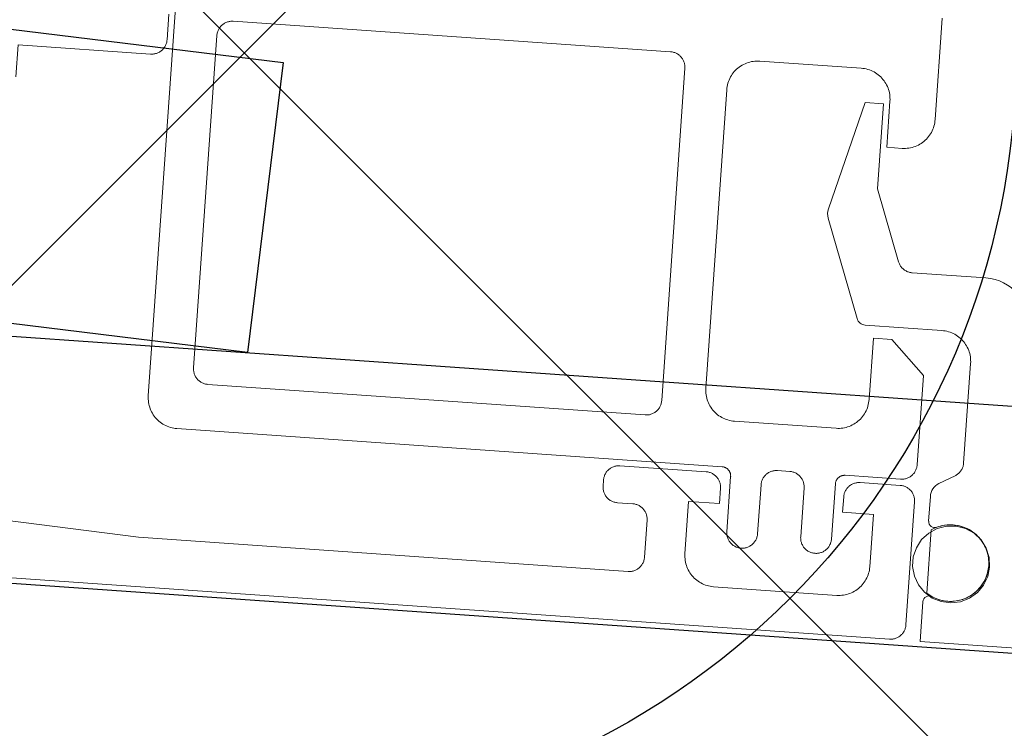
# Model space of a CAD drawing. Header units: metres. Extents: x 63115 to 703450, y -261936 to -53969.
# Tile 55 of 256: x 160232 to 160263, y -144016 to -143993. Entities that reach past the tile are written whole.
import ezdxf

# ---------------------------------------------------------------- set-up
doc = ezdxf.new("R2010")
doc.units = ezdxf.units.M
doc.header["$PDMODE"] = 35
doc.header["$PDSIZE"] = 50
doc.layers.add('_01Hulplijnen', color=6, linetype='Continuous', plot=False)
for name, color, linetype in [('_02Binnenwanden', 2, 'Continuous'), ('_03-PROJECTION', 1, 'Continuous'), ('LAYER98', 7, 'Continuous')]:
    doc.layers.add(name, color=color, linetype=linetype)

# ---------------------------------------------------------------- blocks, each defined once
blk = doc.blocks.new('*U182')
at = {"layer": '_02Binnenwanden'}
blk.add_lwpolyline([(-35.01951661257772, 0), (-35.01951661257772, 9.47274931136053), (-4.17036241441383, 9.47274931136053), (-4.17036241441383, 113.503260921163), (4.17036241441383, 113.503260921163), (4.17036241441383, 9.47274931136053), (35.01951661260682, 9.47274931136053), (35.01951661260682, 0)], close=True, dxfattribs=at)
blk = doc.blocks.new('ruit_950x8')
at = {"layer": '_01Hulplijnen'}
blk.add_lwpolyline([(0, 0), (950, 0), (950, 8), (0, 8)], close=True, dxfattribs=at)
blk = doc.blocks.new('*U162')
at = {"layer": '_01Hulplijnen'}
blk.add_point((935.4589784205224, 12.6844225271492), dxfattribs=at)
at = {"layer": 'LAYER98', "color": 7, "linetype": 'Continuous', "lineweight": 9}
for points in [[(912.9874588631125, 12.09091666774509), (912.9874588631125, 15.3843736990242)], [(937.7872635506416, 15.3843736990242), (937.7872635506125, 1.384373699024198)], [(937.9874588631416, 12.93442252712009), (937.9874588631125, 13.76547721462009)], [(915.4874588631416, 13.58481315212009), (915.4327713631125, 13.58334830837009), (915.3790604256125, 13.57895377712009), (915.3253494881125, 13.57162955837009), (915.2716385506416, 13.56137565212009), (915.2198807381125, 13.5484361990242), (915.1681229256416, 13.53256705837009), (915.1163651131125, 13.5137682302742), (915.0675369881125, 13.49228385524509), (915.0187088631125, 13.46835807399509), (914.9718338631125, 13.44174674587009), (914.9259354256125, 13.4124498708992), (914.8819901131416, 13.38095573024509), (914.8399979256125, 13.34702018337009), (914.7989823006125, 13.3108873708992), (914.7608963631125, 13.27255729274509), (914.7247635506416, 13.23227408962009), (914.6905838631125, 13.19003776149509), (914.6593338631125, 13.14609244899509), (914.6300369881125, 13.10043815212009), (914.6036698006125, 13.0533190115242), (914.5792557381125, 13.00473502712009), (914.5577713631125, 12.95493033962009), (914.5392166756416, 12.90414908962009), (914.5235916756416, 12.85239127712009), (914.5099198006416, 12.7999010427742), (914.5001541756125, 12.74667838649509), (914.4933182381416, 12.6929674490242), (914.4884354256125, 12.6390123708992), (914.4874588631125, 12.58481315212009)], [(918.7872635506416, 13.58481315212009), (915.4874588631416, 13.58481315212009)], [(919.7872635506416, 12.58481315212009), (919.7853104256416, 12.6390123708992), (919.7814041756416, 12.69296744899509), (919.7735916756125, 12.74667838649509), (919.7638260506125, 12.79990104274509), (919.7501541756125, 12.85239127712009), (919.7345291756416, 12.90414908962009), (919.7159744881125, 12.95493033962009), (919.6944901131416, 13.00473502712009), (919.6700760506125, 13.05331901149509), (919.6437088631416, 13.1004381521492), (919.6144119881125, 13.14609244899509), (919.5831619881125, 13.19003776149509), (919.5489823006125, 13.23227408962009), (919.5128494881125, 13.27255729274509), (919.4747635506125, 13.31088737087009), (919.4347244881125, 13.34702018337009), (919.3917557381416, 13.38095573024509), (919.3478104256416, 13.4124498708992), (919.3028885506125, 13.44174674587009), (919.2550369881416, 13.46835807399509), (919.2071854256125, 13.49228385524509), (919.1573807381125, 13.5137682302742), (919.1065994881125, 13.53256705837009), (919.0548416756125, 13.5484361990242), (919.0021073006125, 13.5613756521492), (918.9483963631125, 13.57162955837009), (918.8946854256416, 13.57895377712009), (918.8409744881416, 13.58334830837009), (918.7872635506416, 13.58481315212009)], [(921.6866776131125, 13.68491080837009), (921.6603104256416, 13.6841783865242), (921.6329666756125, 13.68198112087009), (921.6056229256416, 13.6783190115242), (921.5792557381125, 13.67319205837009), (921.5528885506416, 13.66660026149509), (921.5274979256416, 13.65854362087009), (921.5021073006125, 13.64926627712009), (921.4767166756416, 13.63852408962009), (921.4532791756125, 13.62656119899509), (921.4288651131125, 13.61313346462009), (921.4064041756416, 13.59872916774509), (921.3839432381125, 13.58286002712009), (921.3634354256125, 13.56601432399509), (921.3429276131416, 13.54770377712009), (921.3243729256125, 13.5286608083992), (921.3058182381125, 13.50839713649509), (921.2892166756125, 13.48740104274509), (921.2735916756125, 13.4654283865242), (921.2589432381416, 13.4424791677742), (921.2452713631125, 13.41904166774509), (921.2335526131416, 13.39487174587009), (921.2228104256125, 13.36996940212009), (921.2130448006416, 13.34457877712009), (921.2052323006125, 13.31869987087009), (921.1983963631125, 13.2923326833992), (921.1935135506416, 13.26572135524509), (921.1896073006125, 13.23886588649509), (921.1876541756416, 13.21176627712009), (921.1866776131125, 13.1849108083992)], [(935.8868729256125, 13.68491080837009), (921.6866776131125, 13.68491080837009)], [(936.3868729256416, 13.18491080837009), (936.3858963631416, 13.21176627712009), (936.3839432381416, 13.2388658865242), (936.3800369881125, 13.26572135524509), (936.3751541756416, 13.2923326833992), (936.3683182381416, 13.3186998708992), (936.3605057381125, 13.34457877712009), (936.3517166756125, 13.3699694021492), (936.3409744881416, 13.39487174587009), (936.3282791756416, 13.4190416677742), (936.3155838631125, 13.4424791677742), (936.3009354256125, 13.4654283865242), (936.2853104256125, 13.4874010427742), (936.2677323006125, 13.50839713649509), (936.2501541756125, 13.5286608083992), (936.2306229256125, 13.5477037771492), (936.2110916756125, 13.56601432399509), (936.1896073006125, 13.58286002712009), (936.1671463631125, 13.59872916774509), (936.1446854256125, 13.6131334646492), (936.1212479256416, 13.62656119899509), (936.0968338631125, 13.63852408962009), (936.0724198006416, 13.6492662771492), (936.0470291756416, 13.65854362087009), (936.0206619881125, 13.66660026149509), (935.9942948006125, 13.67319205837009), (935.9679276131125, 13.67831901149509), (935.9405838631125, 13.68198112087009), (935.9142166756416, 13.6841783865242), (935.8868729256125, 13.68491080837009)], [(921.1866776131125, 13.1849108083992), (921.1866776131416, 2.384861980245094)], [(936.3868729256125, 2.384861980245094), (936.3868729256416, 13.18491080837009)], [(938.4874588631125, 12.43442252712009), (938.4601151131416, 12.4351549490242), (938.4327713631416, 12.43735221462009), (938.4064041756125, 12.44101432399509), (938.3800369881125, 12.4461412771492), (938.3536698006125, 12.45273307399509), (938.3273026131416, 12.46054557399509), (938.3019119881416, 12.47006705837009), (938.2774979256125, 12.48080924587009), (938.2530838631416, 12.49277213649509), (938.2296463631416, 12.50595573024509), (938.2062088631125, 12.52060416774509), (938.1847244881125, 12.53647330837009), (938.1632401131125, 12.55331901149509), (938.1427323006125, 12.57138541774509), (938.1241776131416, 12.59067252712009), (938.1056229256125, 12.61069205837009), (938.0890213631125, 12.6319322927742), (938.0733963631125, 12.6539049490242), (938.0587479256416, 12.67661002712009), (938.0450760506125, 12.70029166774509), (938.0333573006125, 12.72446158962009), (938.0226151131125, 12.7493639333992), (938.0128494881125, 12.77475455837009), (938.0050369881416, 12.80063346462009), (937.9991776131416, 12.8270006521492), (937.9933182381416, 12.85361198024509), (937.9903885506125, 12.88046744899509), (937.9874588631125, 12.90732291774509), (937.9874588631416, 12.93442252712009)], [(916.2306229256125, 8.964207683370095), (915.2872635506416, 12.48447135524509), (914.6866776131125, 12.4844713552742), (914.6866776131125, 9.722996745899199), (913.8458573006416, 7.413182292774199)], [(914.4874588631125, 12.58481315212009), (914.4874588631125, 11.0848131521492), (913.9874588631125, 11.08481315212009)], [(919.7872635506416, 2.884861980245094), (919.7872635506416, 12.58481315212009)], [(942.7872635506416, 11.39438346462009), (942.7872635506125, 12.4344225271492), (938.4874588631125, 12.43442252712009)], [(913.9874588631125, 11.08481315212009), (913.9327713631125, 11.08627799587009), (913.8780838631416, 11.0906725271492), (913.8243729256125, 11.09799674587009), (913.7716385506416, 11.10849479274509), (913.7189041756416, 11.12143424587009), (913.6661698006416, 11.13754752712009), (913.6153885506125, 11.15634635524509), (913.5655838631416, 11.17807487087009), (913.5167557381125, 11.20224479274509), (913.4698807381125, 11.22910026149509), (913.4239823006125, 11.25839713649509), (913.3800369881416, 11.29013541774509), (913.3370682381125, 11.32431510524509), (913.2970291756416, 11.36093619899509), (913.2589432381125, 11.39951041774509), (913.2228104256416, 11.4400377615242), (913.1886307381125, 11.48251823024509), (913.1573807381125, 11.52670768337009), (913.1280838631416, 11.5726061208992), (913.1017166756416, 11.6202135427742), (913.0773026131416, 11.6690416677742), (913.0567948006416, 11.71884635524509), (913.0382401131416, 11.77011588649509), (913.0216385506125, 11.8221178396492), (913.0089432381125, 11.87485221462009), (912.9991776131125, 11.92831901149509), (912.9923416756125, 11.98227408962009), (912.9884354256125, 12.03647330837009), (912.9874588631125, 12.09091666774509)], [(915.0587479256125, 5.481541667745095), (916.2169510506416, 8.663914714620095)], [(913.8458573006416, 7.413182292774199), (913.8360916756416, 7.388524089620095), (913.8253494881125, 7.364354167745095), (913.8136307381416, 7.340916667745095), (913.7999588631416, 7.317967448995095), (913.7853104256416, 7.295994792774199), (913.7687088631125, 7.274754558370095), (913.7521073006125, 7.254246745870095), (913.7335526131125, 7.234715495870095), (913.7149979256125, 7.216160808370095), (913.6944901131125, 7.198826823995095), (913.6739823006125, 7.182469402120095), (913.6524979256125, 7.167088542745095), (913.6300369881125, 7.153172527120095), (913.6065994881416, 7.140233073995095), (913.5821854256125, 7.128758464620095), (913.5577713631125, 7.118504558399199), (913.5333573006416, 7.109471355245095), (913.5079666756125, 7.101902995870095), (913.4815994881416, 7.095555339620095), (913.4562088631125, 7.090672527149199), (913.4298416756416, 7.087010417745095), (913.4034744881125, 7.085057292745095), (913.3761307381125, 7.084324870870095)], [(913.3761307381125, 7.084324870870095), (910.9874588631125, 7.084324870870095)], [(911.2872635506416, 4.284276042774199), (911.2882401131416, 4.338475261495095), (911.2931229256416, 4.392430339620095), (911.2999588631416, 4.446141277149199), (911.3107010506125, 4.499363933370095), (911.3233963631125, 4.551854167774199), (911.3390213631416, 4.603611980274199), (911.3575760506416, 4.654637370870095), (911.3790604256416, 4.704197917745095), (911.4034744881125, 4.752781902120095), (911.4298416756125, 4.799901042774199), (911.4591385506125, 4.845555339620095), (911.4913651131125, 4.889500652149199), (911.5245682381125, 4.931736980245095), (911.5607010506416, 4.972020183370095), (911.5997635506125, 5.010350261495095), (911.6398026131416, 5.046483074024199), (911.6817948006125, 5.080418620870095), (911.7257401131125, 5.112156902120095), (911.7716385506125, 5.141209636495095), (911.8185135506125, 5.167820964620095), (911.8673416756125, 5.191990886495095), (911.9171463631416, 5.213475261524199), (911.9679276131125, 5.232029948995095), (912.0196854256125, 5.247899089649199), (912.0724198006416, 5.261082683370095), (912.1251541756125, 5.271336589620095), (912.1788651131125, 5.278660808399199), (912.2325760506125, 5.283055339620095), (912.2872635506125, 5.284520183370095)], [(912.2872635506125, 5.284520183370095), (914.7774979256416, 5.284276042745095)], [(912.7872635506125, 0.8843736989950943), (912.7872635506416, 3.784764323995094), (913.8868729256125, 4.884861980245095), (914.4874588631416, 4.884861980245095), (914.4874588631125, 2.884861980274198)], [(911.2872635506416, 1.050389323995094), (911.2872635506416, 4.284276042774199)], [(914.4874588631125, 2.884861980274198), (914.4884354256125, 2.830662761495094), (914.4933182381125, 2.776707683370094), (914.5001541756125, 2.722996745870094), (914.5108963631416, 2.669774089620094), (914.5235916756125, 2.617283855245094), (914.5392166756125, 2.565526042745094), (914.5577713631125, 2.514744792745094), (914.5792557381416, 2.464940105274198), (914.6036698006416, 2.416600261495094), (914.6300369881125, 2.369481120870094), (914.6593338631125, 2.323826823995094), (914.6905838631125, 2.279881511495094), (914.7247635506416, 2.237645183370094), (914.7608963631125, 2.197361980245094), (914.7989823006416, 2.159031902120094), (914.8399979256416, 2.122899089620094), (914.8819901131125, 2.088963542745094), (914.9259354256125, 2.057225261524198), (914.9718338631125, 2.028172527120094), (915.0187088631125, 2.001561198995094), (915.0675369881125, 1.977391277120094), (915.1173416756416, 1.955906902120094), (915.1681229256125, 1.937352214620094), (915.2198807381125, 1.921483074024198), (915.2716385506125, 1.908299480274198), (915.3253494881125, 1.898045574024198), (915.3790604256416, 1.890721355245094), (915.4327713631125, 1.886326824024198), (915.4874588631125, 1.884861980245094)], [(918.7872635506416, 1.884861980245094), (918.8409744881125, 1.886326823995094), (918.8946854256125, 1.890721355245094), (918.9483963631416, 1.898045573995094), (919.0021073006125, 1.908299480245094), (919.0548416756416, 1.921238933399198), (919.1065994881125, 1.937108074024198), (919.1573807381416, 1.955906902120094), (919.2071854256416, 1.977147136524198), (919.2550369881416, 2.001317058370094), (919.3028885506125, 2.027928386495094), (919.3478104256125, 2.057225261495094), (919.3917557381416, 2.088719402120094), (919.4347244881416, 2.122654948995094), (919.4747635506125, 2.158787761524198), (919.5128494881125, 2.197117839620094), (919.5489823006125, 2.237401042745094), (919.5831619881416, 2.279637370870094), (919.6144119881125, 2.323582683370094), (919.6437088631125, 2.369236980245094), (919.6700760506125, 2.416356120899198), (919.6944901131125, 2.464940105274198), (919.7159744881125, 2.514744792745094), (919.7345291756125, 2.565526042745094), (919.7501541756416, 2.617283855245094), (919.7638260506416, 2.669774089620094), (919.7735916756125, 2.722996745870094), (919.7814041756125, 2.776707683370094), (919.7853104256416, 2.830662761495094), (919.7872635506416, 2.884861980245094)], [(921.1866776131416, 2.384861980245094), (921.1876541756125, 2.357762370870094), (921.1896073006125, 2.330662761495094), (921.1935135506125, 2.304051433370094), (921.1983963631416, 2.277440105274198), (921.2052323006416, 2.251072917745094), (921.2130448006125, 2.225194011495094), (921.2228104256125, 2.199803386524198), (921.2335526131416, 2.174901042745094), (921.2452713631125, 2.150731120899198), (921.2589432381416, 2.127049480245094), (921.2735916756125, 2.104344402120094), (921.2892166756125, 2.082127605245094), (921.3058182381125, 2.061131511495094), (921.3243729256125, 2.040867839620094), (921.3429276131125, 2.021824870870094), (921.3634354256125, 2.003758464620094), (921.3839432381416, 1.986668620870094), (921.4064041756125, 1.971043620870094), (921.4288651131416, 1.956395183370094), (921.4532791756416, 1.942967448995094), (921.4767166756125, 1.931004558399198), (921.5021073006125, 1.920262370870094), (921.5274979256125, 1.910985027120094), (921.5528885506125, 1.902928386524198), (921.5792557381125, 1.896580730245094), (921.6056229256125, 1.891453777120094), (921.6329666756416, 1.887791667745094), (921.6603104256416, 1.885594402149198), (921.6866776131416, 1.884861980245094)], [(935.8868729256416, 1.884861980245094), (935.9142166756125, 1.885594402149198), (935.9405838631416, 1.887791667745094), (935.9679276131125, 1.891453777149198), (935.9942948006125, 1.896580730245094), (936.0206619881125, 1.902928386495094), (936.0470291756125, 1.910985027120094), (936.0724198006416, 1.920262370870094), (936.0968338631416, 1.931004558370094), (936.1212479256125, 1.942967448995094), (936.1446854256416, 1.956395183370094), (936.1671463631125, 1.971043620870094), (936.1896073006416, 1.986668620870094), (936.2110916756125, 2.003758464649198), (936.2306229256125, 2.021824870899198), (936.2501541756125, 2.040867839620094), (936.2677323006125, 2.061131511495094), (936.2853104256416, 2.082127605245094), (936.3009354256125, 2.104344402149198), (936.3155838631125, 2.127049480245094), (936.3282791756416, 2.150731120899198), (936.3409744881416, 2.174901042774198), (936.3517166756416, 2.199803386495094), (936.3605057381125, 2.225194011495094), (936.3683182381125, 2.251072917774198), (936.3751541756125, 2.277440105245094), (936.3800369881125, 2.303807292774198), (936.3839432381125, 2.330662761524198), (936.3858963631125, 2.357762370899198), (936.3868729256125, 2.384861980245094)], [(915.4874588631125, 1.884861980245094), (918.7872635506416, 1.884861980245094)], [(921.6866776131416, 1.884861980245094), (935.8868729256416, 1.884861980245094)], [(937.7872635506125, 1.384373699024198), (937.7853104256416, 1.330174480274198), (937.7814041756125, 1.276219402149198), (937.7735916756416, 1.222752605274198), (937.7638260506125, 1.169529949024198), (937.7501541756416, 1.116795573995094), (937.7345291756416, 1.065037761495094), (937.7159744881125, 1.014256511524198), (937.6944901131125, 0.9644518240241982), (937.6700760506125, 0.9161119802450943), (937.6437088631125, 0.8687486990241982), (937.6144119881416, 0.8233385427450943), (937.5831619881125, 0.7791490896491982), (937.5489823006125, 0.7371569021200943), (937.5128494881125, 0.6966295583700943), (937.4747635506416, 0.6585436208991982), (937.4347244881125, 0.6221666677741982), (937.3917557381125, 0.5882311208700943), (937.3478104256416, 0.5567369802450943), (937.3028885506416, 0.5276842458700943), (937.2550369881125, 0.5008287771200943), (937.2071854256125, 0.4769029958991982), (937.1573807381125, 0.4554186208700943), (937.1065994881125, 0.4368639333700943), (937.0548416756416, 0.4207506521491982), (937.0021073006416, 0.4078111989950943), (936.9483963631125, 0.3975572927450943), (936.8946854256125, 0.3902330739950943), (936.8409744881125, 0.3858385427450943), (936.7872635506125, 0.3843736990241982)], [(911.5372635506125, 0.6175279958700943), (911.5138260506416, 0.6319322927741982), (911.4913651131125, 0.6475572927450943), (911.4689041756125, 0.6644029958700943), (911.4483963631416, 0.6824694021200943), (911.4288651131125, 0.7017565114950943), (911.4103104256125, 0.7220201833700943), (911.3927323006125, 0.7432604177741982), (911.3761307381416, 0.7654772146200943), (911.3614823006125, 0.7886705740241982), (911.3468338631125, 0.8123522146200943), (911.3351151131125, 0.8370104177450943), (911.3233963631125, 0.8624010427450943), (911.3146073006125, 0.8880358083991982), (911.3058182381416, 0.9144029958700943), (911.2989823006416, 0.9410143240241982), (911.2940994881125, 0.9681139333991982), (911.2901932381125, 0.9954576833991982), (911.2882401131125, 1.022801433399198), (911.2872635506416, 1.050389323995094)], [(913.2872635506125, 0.3843736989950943), (913.2599198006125, 0.3851061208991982), (913.2325760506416, 0.3873033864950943), (913.2062088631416, 0.3909654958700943), (913.1798416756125, 0.3960924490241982), (913.1534744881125, 0.4026842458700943), (913.1271073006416, 0.4104967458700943), (913.1017166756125, 0.4200182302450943), (913.0773026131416, 0.4305162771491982), (913.0528885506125, 0.4427233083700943), (913.0294510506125, 0.4559069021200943), (913.0060135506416, 0.4705553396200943), (912.9845291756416, 0.4864244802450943), (912.9630448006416, 0.5032701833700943), (912.9435135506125, 0.5213365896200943), (912.9239823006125, 0.5406236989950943), (912.9064041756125, 0.5606432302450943), (912.8888260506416, 0.5818834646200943), (912.8732010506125, 0.6038561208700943), (912.8585526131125, 0.6265611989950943), (912.8448807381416, 0.6502428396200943), (912.8331619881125, 0.6744127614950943), (912.8224198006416, 0.6993151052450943), (912.8136307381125, 0.7247057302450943), (912.8048416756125, 0.7505846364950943), (912.7989823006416, 0.7769518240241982), (912.7931229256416, 0.8035631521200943), (912.7901932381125, 0.8304186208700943), (912.7872635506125, 0.8572740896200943), (912.7872635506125, 0.8843736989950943)], [(912.0372635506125, 0.3287096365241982), (911.5372635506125, 0.6175279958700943)], [(915.0860916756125, 0.3843736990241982), (913.2872635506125, 0.3843736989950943)], [(915.3858963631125, 0.08432487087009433), (915.3858963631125, 0.1006822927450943), (915.3849198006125, 0.1167955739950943), (915.3819901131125, 0.1329088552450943), (915.3790604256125, 0.1490221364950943), (915.3751541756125, 0.1646471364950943), (915.3702713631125, 0.1802721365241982), (915.3653885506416, 0.1954088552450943), (915.3585526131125, 0.2103014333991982), (915.3517166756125, 0.2249498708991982), (915.3429276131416, 0.2391100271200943), (915.3341385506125, 0.2527819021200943), (915.3253494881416, 0.2659654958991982), (915.3146073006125, 0.2786608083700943), (915.3038651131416, 0.2906236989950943), (915.2921463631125, 0.3020983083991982), (915.2804276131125, 0.3130846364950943), (915.2677323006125, 0.3233385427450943), (915.2550369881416, 0.3326158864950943), (915.2413651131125, 0.3414049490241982), (915.2267166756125, 0.3494615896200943), (915.2120682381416, 0.3567858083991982), (915.1974198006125, 0.3631334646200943), (915.1817948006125, 0.3687486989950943), (915.1661698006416, 0.3733873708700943), (915.1505448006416, 0.3772936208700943), (915.1349198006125, 0.3804674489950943), (915.1183182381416, 0.3826647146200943), (915.1026932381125, 0.3838854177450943), (915.0860916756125, 0.3843736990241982)], [(916.8858963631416, 0.3843736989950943), (916.8595291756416, 0.3836412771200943), (916.8321854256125, 0.3814440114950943), (916.8048416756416, 0.3777819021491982), (916.7784744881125, 0.3726549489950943), (916.7521073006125, 0.3663072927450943), (916.7267166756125, 0.3582506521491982), (916.7013260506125, 0.3489733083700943), (916.6759354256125, 0.3382311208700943), (916.6515213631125, 0.3262682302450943), (916.6280838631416, 0.3128404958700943), (916.6056229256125, 0.2981920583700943), (916.5831619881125, 0.2825670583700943), (916.5626541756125, 0.2654772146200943), (916.5421463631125, 0.2474108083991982), (916.5235916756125, 0.2283678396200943), (916.5050369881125, 0.2081041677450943), (916.4884354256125, 0.1871080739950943), (916.4718338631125, 0.1648912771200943), (916.4581619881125, 0.1421861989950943), (916.4444901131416, 0.1185045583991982), (916.4327713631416, 0.09433463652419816), (916.4220291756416, 0.06943229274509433), (916.4122635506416, 0.04404166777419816), (916.4044510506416, 0.01816276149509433), (916.3976151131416, -0.008204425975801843), (916.3927323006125, -0.03457161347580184), (916.3888260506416, -0.06142708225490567), (916.3868729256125, -0.08852669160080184), (916.3858963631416, -0.1156263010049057)], [(917.2862869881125, 0.3843736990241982), (916.8858963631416, 0.3843736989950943)], [(917.7862869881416, -0.1156263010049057), (917.7853104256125, -0.08852669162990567), (917.7833573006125, -0.06142708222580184), (917.7794510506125, -0.03457161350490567), (917.7745682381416, -0.008204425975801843), (917.7677323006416, 0.01816276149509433), (917.7599198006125, 0.04404166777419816), (917.7501541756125, 0.06943229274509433), (917.7394119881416, 0.09433463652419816), (917.7276932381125, 0.1185045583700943), (917.7149979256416, 0.1421861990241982), (917.7003494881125, 0.1648912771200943), (917.6837479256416, 0.1871080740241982), (917.6671463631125, 0.2081041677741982), (917.6495682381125, 0.2283678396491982), (917.6300369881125, 0.2474108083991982), (917.6095291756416, 0.2654772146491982), (917.5890213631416, 0.2825670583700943), (917.5665604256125, 0.2981920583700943), (917.5440994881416, 0.3128404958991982), (917.5206619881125, 0.3262682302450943), (917.4962479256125, 0.3382311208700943), (917.4708573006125, 0.3489733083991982), (917.4454666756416, 0.3582506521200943), (917.4200760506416, 0.3663072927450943), (917.3937088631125, 0.3726549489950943), (917.3673416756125, 0.3777819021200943), (917.3399979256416, 0.3814440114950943), (917.3136307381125, 0.3836412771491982), (917.2862869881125, 0.3843736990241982)], [(919.0860916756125, 0.3843736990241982), (919.0704666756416, 0.3838854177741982), (919.0538651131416, 0.3826647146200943), (919.0382401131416, 0.3804674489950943), (919.0216385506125, 0.3772936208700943), (919.0060135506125, 0.3733873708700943), (918.9903885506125, 0.3687486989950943), (918.9757401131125, 0.3631334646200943), (918.9601151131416, 0.3567858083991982), (918.9454666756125, 0.3494615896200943), (918.9317948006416, 0.3414049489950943), (918.9181229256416, 0.3328600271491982), (918.9044510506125, 0.3233385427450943), (918.8917557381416, 0.3130846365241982), (918.8800369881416, 0.3023424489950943), (918.8683182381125, 0.2908678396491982), (918.8575760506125, 0.2786608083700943), (918.8478104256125, 0.2659654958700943), (918.8380448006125, 0.2527819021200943), (918.8292557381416, 0.2391100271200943), (918.8214432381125, 0.2249498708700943), (918.8136307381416, 0.2105455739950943), (918.8077713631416, 0.1954088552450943), (918.8019119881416, 0.1802721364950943), (918.7970291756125, 0.1646471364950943), (918.7931229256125, 0.1490221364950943), (918.7901932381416, 0.1329088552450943), (918.7882401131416, 0.1167955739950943), (918.7862869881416, 0.1006822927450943), (918.7862869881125, 0.08456901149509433)], [(936.7872635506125, 0.3843736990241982), (919.0860916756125, 0.3843736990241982)], [(912.7872635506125, -0.3155774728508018), (912.7872635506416, -0.2884778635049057), (912.7901932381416, -0.2616223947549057), (912.7931229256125, -0.2347669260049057), (912.7989823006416, -0.2081555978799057), (912.8048416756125, -0.1817884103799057), (912.8136307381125, -0.1559095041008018), (912.8224198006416, -0.1305188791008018), (912.8331619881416, -0.1056165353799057), (912.8448807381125, -0.08144661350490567), (912.8585526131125, -0.05776497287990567), (912.8732010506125, -0.03505989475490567), (912.8888260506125, -0.01308723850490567), (912.9064041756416, 0.008152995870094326), (912.9239823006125, 0.02817252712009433), (912.9435135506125, 0.04745963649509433), (912.9630448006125, 0.06552604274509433), (912.9845291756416, 0.08237174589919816), (913.0060135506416, 0.09824088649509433), (913.0294510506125, 0.1128893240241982), (913.0528885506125, 0.1260729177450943), (913.0773026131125, 0.1382799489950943), (913.1017166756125, 0.1490221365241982), (913.1271073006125, 0.1582994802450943), (913.1534744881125, 0.1661119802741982), (913.1798416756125, 0.1727037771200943), (913.2062088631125, 0.1778307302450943), (913.2325760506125, 0.1814928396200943), (913.2599198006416, 0.1836901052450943), (913.2872635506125, 0.1844225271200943)], [(913.2872635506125, 0.1844225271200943), (914.5870682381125, 0.1844225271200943)], [(914.5870682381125, 0.1844225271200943), (914.6144119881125, 0.1836901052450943), (914.6407791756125, 0.1814928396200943), (914.6681229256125, 0.1778307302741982), (914.6944901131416, 0.1727037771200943), (914.7208573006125, 0.1661119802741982), (914.7462479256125, 0.1582994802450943), (914.7716385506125, 0.1490221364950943), (914.7970291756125, 0.1382799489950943), (914.8214432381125, 0.1260729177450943), (914.8448807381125, 0.1128893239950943), (914.8673416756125, 0.09824088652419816), (914.8898026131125, 0.08237174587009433), (914.9103104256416, 0.06552604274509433), (914.9308182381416, 0.04745963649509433), (914.9503494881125, 0.02817252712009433), (914.9679276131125, 0.008152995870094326), (914.9855057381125, -0.01308723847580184), (915.0011307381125, -0.03505989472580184), (915.0157791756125, -0.05776497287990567), (915.0284744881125, -0.08144661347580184), (915.0411698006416, -0.1056165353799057), (915.0519119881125, -0.1305188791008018), (915.0607010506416, -0.1559095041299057), (915.0685135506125, -0.1817884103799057), (915.0753494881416, -0.2081555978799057), (915.0802323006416, -0.2347669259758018), (915.0841385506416, -0.2616223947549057), (915.0860916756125, -0.2884778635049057), (915.0870682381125, -0.3155774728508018)], [(915.3858963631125, -1.705714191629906), (915.3858963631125, 0.08432487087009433)], [(918.7862869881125, 0.08456901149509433), (918.7862869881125, -1.705714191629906)], [(919.0870682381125, -0.3155774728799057), (919.0880448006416, -0.2884778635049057), (919.0899979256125, -0.2616223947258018), (919.0939041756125, -0.2347669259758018), (919.0987869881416, -0.2081555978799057), (919.1056229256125, -0.1817884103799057), (919.1134354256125, -0.1559095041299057), (919.1222244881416, -0.1305188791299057), (919.1329666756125, -0.1056165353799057), (919.1456619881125, -0.08144661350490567), (919.1583573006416, -0.05776497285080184), (919.1730057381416, -0.03505989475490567), (919.1886307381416, -0.01308723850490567), (919.2062088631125, 0.008152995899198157), (919.2237869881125, 0.02817252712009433), (919.2433182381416, 0.04745963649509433), (919.2628494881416, 0.06552604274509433), (919.2843338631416, 0.08237174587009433), (919.3067948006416, 0.09824088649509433), (919.3292557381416, 0.1128893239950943), (919.3526932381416, 0.1260729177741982), (919.3771073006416, 0.1382799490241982), (919.4015213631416, 0.1487779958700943), (919.4269119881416, 0.1582994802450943), (919.4532791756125, 0.1661119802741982), (919.4796463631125, 0.1727037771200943), (919.5060135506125, 0.1778307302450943), (919.5333573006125, 0.1814928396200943), (919.5597244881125, 0.1836901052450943), (919.5870682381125, 0.1844225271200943)], [(919.5870682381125, 0.1844225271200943), (922.3868729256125, 0.1844225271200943)], [(922.3868729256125, 0.1844225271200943), (922.4142166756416, 0.1836901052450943), (922.4415604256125, 0.1814928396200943), (922.4679276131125, 0.1778307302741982), (922.4942948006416, 0.1727037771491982), (922.5206619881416, 0.1661119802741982), (922.5470291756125, 0.1582994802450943), (922.5724198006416, 0.1490221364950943), (922.5968338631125, 0.1382799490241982), (922.6212479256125, 0.1260729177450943), (922.6446854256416, 0.1128893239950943), (922.6671463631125, 0.09824088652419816), (922.6896073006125, 0.08237174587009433), (922.7110916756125, 0.06552604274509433), (922.7306229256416, 0.04745963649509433), (922.7501541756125, 0.02817252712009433), (922.7677323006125, 0.008152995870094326), (922.7853104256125, -0.01308723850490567), (922.8009354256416, -0.03505989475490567), (922.8155838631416, -0.05776497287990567), (922.8292557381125, -0.08144661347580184), (922.8409744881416, -0.1056165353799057), (922.8517166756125, -0.1305188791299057), (922.8605057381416, -0.1559095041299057), (922.8683182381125, -0.1817884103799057), (922.8751541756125, -0.2081555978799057), (922.8800369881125, -0.2347669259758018), (922.8839432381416, -0.2616223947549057), (922.8858963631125, -0.2884778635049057), (922.8868729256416, -0.3155774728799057)], [(912.2872635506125, -0.9056653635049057), (912.2872635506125, -0.1041516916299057)], [(912.7872635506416, -4.315577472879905), (912.7872635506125, -0.3155774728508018)], [(915.0870682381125, -0.3155774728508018), (915.0870682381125, -0.8155774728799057), (914.0870682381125, -0.8155774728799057), (914.0870682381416, -2.515528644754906)], [(916.3858963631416, -0.1156263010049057), (916.3858963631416, -1.705714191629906)], [(917.7862869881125, -1.705714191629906), (917.7862869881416, -0.1156263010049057)], [(920.0870682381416, -2.515528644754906), (920.0870682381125, -0.8155774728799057), (919.0870682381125, -0.8155774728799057), (919.0870682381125, -0.3155774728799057)], [(922.8868729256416, -0.3155774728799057), (922.8868729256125, -0.5155286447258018)], [(922.8868729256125, -0.5155286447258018), (922.8858963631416, -0.5426282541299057), (922.8839432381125, -0.5697278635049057), (922.8800369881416, -0.5965833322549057), (922.8751541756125, -0.6229505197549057), (922.8683182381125, -0.6493177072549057), (922.8605057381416, -0.6751966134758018), (922.8517166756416, -0.7005872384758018), (922.8409744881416, -0.7254895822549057), (922.8292557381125, -0.7496595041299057), (922.8155838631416, -0.7733411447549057), (922.8009354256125, -0.7962903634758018), (922.7853104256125, -0.8182630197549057), (922.7677323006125, -0.8392591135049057), (922.7501541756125, -0.8595227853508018), (922.7306229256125, -0.8785657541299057), (922.7110916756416, -0.8966321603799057), (922.6896073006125, -0.9137220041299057), (922.6671463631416, -0.9293470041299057), (922.6446854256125, -0.9439954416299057), (922.6212479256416, -0.9574231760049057), (922.5968338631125, -0.9693860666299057), (922.5724198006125, -0.9801282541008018), (922.5470291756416, -0.9894055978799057), (922.5206619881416, -0.9974622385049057), (922.4942948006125, -1.003809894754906), (922.4679276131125, -1.008936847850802), (922.4415604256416, -1.012598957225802), (922.4142166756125, -1.014796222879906), (922.3868729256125, -1.015528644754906)], [(912.0040604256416, -3.343897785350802), (911.9415604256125, -3.370020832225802), (911.8790604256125, -3.393214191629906), (911.8146073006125, -3.412501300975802), (911.7491776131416, -3.428614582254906), (911.6837479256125, -3.441065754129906), (911.6173416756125, -3.450098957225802), (911.5499588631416, -3.455225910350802), (911.4825760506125, -3.456934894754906), (911.4161698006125, -3.454981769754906), (911.3487869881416, -3.449366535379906), (911.2823807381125, -3.440089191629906), (911.2159744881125, -3.427393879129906), (911.1515213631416, -3.411036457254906), (911.0870682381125, -3.391261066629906), (911.0245682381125, -3.367823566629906), (910.9630448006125, -3.341212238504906), (910.9024979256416, -3.311427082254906), (910.8439041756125, -3.278223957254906), (910.7872635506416, -3.242091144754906), (910.7335526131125, -3.202784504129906), (910.6808182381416, -3.160548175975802), (910.6310135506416, -3.115626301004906), (910.5831619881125, -3.068263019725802), (910.5392166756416, -3.018214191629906), (910.4972244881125, -2.965723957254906), (910.4581619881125, -2.911280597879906), (910.4220291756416, -2.854639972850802), (910.3888260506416, -2.796290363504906), (910.3585526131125, -2.735987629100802), (910.3321854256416, -2.674464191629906), (910.3097244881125, -2.611475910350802), (910.2892166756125, -2.547266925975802), (910.2735916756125, -2.482081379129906), (910.2608963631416, -2.416163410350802), (910.2521073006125, -2.349513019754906), (910.2462479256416, -2.282618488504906), (910.2442948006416, -2.215479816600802), (910.2462479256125, -2.148585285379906), (910.2521073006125, -2.081690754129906), (910.2608963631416, -2.015040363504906), (910.2735916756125, -1.949122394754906), (910.2892166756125, -1.883936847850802), (910.3097244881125, -1.819727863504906), (910.3321854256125, -1.756739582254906), (910.3585526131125, -1.694972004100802), (910.3888260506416, -1.634913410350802), (910.4220291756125, -1.576563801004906), (910.4581619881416, -1.519923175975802), (910.4972244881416, -1.465235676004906), (910.5392166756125, -1.412989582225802), (910.5831619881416, -1.362940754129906), (910.6310135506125, -1.315333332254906), (910.6808182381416, -1.270655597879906), (910.7335526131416, -1.228419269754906), (910.7872635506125, -1.189112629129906), (910.8439041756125, -1.152979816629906), (910.9024979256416, -1.119776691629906), (910.9630448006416, -1.089747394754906), (911.0245682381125, -1.063136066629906), (911.0870682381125, -1.039942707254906), (911.1515213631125, -1.020167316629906), (911.2159744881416, -1.003809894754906), (911.2823807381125, -0.9911145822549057), (911.3487869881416, -0.9818372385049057), (911.4161698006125, -0.9762220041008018), (911.4825760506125, -0.9742688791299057), (911.5499588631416, -0.9759778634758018), (911.6173416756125, -0.9811048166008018), (911.6837479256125, -0.9901380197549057), (911.7491776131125, -1.002589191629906), (911.8146073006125, -1.018458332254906), (911.8790604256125, -1.037989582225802), (911.9415604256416, -1.060938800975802), (912.0040604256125, -1.087305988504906)], [(912.1808182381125, -3.243800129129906), (912.1808182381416, -1.187403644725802)], [(921.8868729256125, -1.015528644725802), (921.8595291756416, -1.016261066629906), (921.8331619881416, -1.018458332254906), (921.8058182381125, -1.022120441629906), (921.7794510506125, -1.027247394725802), (921.7530838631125, -1.033839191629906), (921.7276932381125, -1.041651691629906), (921.7023026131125, -1.051173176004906), (921.6769119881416, -1.061671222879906), (921.6524979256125, -1.073878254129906), (921.6290604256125, -1.087061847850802), (921.6065994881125, -1.101710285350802), (921.5841385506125, -1.117579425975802), (921.5636307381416, -1.134425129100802), (921.5431229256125, -1.152491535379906), (921.5235916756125, -1.171778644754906), (921.5060135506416, -1.191798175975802), (921.4894119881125, -1.213038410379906), (921.4728104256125, -1.235011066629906), (921.4581619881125, -1.257716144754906), (921.4454666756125, -1.281397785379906), (921.4327713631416, -1.305567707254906), (921.4230057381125, -1.330470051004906), (921.4132401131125, -1.355860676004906), (921.4054276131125, -1.381739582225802), (921.3985916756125, -1.408106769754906), (921.3937088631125, -1.434718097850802), (921.3898026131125, -1.461573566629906), (921.3878494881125, -1.488429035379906), (921.3868729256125, -1.515528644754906)], [(922.3868729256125, -1.015528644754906), (921.8868729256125, -1.015528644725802)], [(921.3868729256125, -1.515528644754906), (921.3868729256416, -2.715479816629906)], [(916.3858963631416, -1.705714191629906), (916.3858963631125, -1.732813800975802), (916.3829666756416, -1.759913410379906), (916.3800369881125, -1.786768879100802), (916.3741776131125, -1.813136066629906), (916.3683182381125, -1.839503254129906), (916.3595291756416, -1.865382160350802), (916.3507401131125, -1.890772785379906), (916.3399979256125, -1.915675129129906), (916.3282791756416, -1.939845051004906), (916.3146073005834, -1.963526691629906), (916.2999588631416, -1.986231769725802), (916.2843338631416, -2.008448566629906), (916.2677323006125, -2.029444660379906), (916.2491776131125, -2.049464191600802), (916.2296463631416, -2.068751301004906), (916.2101151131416, -2.086817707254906), (916.1886307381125, -2.103663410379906), (916.1671463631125, -2.119532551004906), (916.1437088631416, -2.134180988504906), (916.1202713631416, -2.147364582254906), (916.0958573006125, -2.159571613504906), (916.0714432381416, -2.170313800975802), (916.0460526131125, -2.179591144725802), (916.0196854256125, -2.187403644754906), (915.9933182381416, -2.193995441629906), (915.9669510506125, -2.199122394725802), (915.9405838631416, -2.202784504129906), (915.9132401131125, -2.204981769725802), (915.8858963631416, -2.205714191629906), (915.8595291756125, -2.204981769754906), (915.8321854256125, -2.202784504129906), (915.8058182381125, -2.199122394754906), (915.7784744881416, -2.193995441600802), (915.7521073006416, -2.187403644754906), (915.7267166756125, -2.179591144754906), (915.7013260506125, -2.170313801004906), (915.6759354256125, -2.159571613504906), (915.6524979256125, -2.147364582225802), (915.6280838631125, -2.134180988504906), (915.6056229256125, -2.119532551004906), (915.5841385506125, -2.103663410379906), (915.5626541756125, -2.086817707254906), (915.5421463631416, -2.068751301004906), (915.5235916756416, -2.049464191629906), (915.5050369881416, -2.029444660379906), (915.4884354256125, -2.008448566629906), (915.4728104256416, -1.986231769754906), (915.4581619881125, -1.963526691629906), (915.4444901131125, -1.939845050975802), (915.4327713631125, -1.915675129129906), (915.4220291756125, -1.890772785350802), (915.4122635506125, -1.865382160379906), (915.4044510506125, -1.839503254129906), (915.3976151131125, -1.813136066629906), (915.3927323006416, -1.786768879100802), (915.3888260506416, -1.759913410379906), (915.3868729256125, -1.732813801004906), (915.3858963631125, -1.705714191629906)], [(918.7862869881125, -1.705714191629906), (918.7853104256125, -1.732813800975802), (918.7833573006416, -1.759913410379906), (918.7794510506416, -1.786768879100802), (918.7745682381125, -1.813136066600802), (918.7677323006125, -1.839503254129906), (918.7599198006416, -1.865382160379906), (918.7501541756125, -1.890772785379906), (918.7394119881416, -1.915675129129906), (918.7276932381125, -1.939845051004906), (918.7140213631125, -1.963526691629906), (918.6993729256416, -1.986231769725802), (918.6837479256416, -2.008448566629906), (918.6671463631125, -2.029444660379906), (918.6485916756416, -2.049464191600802), (918.6300369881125, -2.068751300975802), (918.6095291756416, -2.086817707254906), (918.5890213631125, -2.103663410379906), (918.5665604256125, -2.119532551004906), (918.5440994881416, -2.134180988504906), (918.5206619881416, -2.147364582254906), (918.4962479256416, -2.159571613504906), (918.4708573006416, -2.170313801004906), (918.4454666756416, -2.179591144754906), (918.4200760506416, -2.187403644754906), (918.3937088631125, -2.193995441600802), (918.3673416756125, -2.199122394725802), (918.3399979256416, -2.202784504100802), (918.3126541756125, -2.204981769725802), (918.2862869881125, -2.205714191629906), (918.2589432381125, -2.204981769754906), (918.2315994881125, -2.202784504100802), (918.2052323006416, -2.199122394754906), (918.1788651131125, -2.193995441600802), (918.1524979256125, -2.187403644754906), (918.1261307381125, -2.179591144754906), (918.1007401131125, -2.170313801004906), (918.0763260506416, -2.159571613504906), (918.0519119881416, -2.147364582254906), (918.0284744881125, -2.134180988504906), (918.0050369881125, -2.119532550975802), (917.9835526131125, -2.103663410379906), (917.9620682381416, -2.086817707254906), (917.9425369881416, -2.068751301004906), (917.9230057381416, -2.049464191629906), (917.9054276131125, -2.029444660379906), (917.8878494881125, -2.008448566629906), (917.8722244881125, -1.986231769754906), (917.8575760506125, -1.963526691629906), (917.8439041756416, -1.939845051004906), (917.8321854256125, -1.915675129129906), (917.8214432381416, -1.890772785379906), (917.8126541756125, -1.865382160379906), (917.8038651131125, -1.839503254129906), (917.7980057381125, -1.813136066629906), (917.7931229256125, -1.786768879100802), (917.7892166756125, -1.759913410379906), (917.7872635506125, -1.732813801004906), (917.7862869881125, -1.705714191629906)], [(914.0870682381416, -2.515528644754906), (914.0880448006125, -2.569727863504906), (914.0929276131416, -2.623682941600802), (914.0997635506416, -2.677393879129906), (914.1105057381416, -2.730616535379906), (914.1232010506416, -2.783106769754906), (914.1398026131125, -2.834864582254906), (914.1583573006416, -2.885645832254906), (914.1798416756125, -2.935450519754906), (914.2032791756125, -2.984034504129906), (914.2306229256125, -3.031153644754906), (914.2589432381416, -3.076807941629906), (914.2911698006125, -3.120753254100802), (914.3243729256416, -3.162989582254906), (914.3614823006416, -3.203272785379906), (914.3995682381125, -3.241602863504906), (914.4396073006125, -3.277735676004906), (914.4815994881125, -3.311671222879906), (914.5255448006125, -3.343165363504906), (914.5714432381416, -3.372462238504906), (914.6183182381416, -3.399073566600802), (914.6671463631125, -3.423243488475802), (914.7169510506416, -3.444483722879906), (914.7677323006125, -3.463282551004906), (914.8194901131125, -3.479151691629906), (914.8722244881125, -3.492091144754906), (914.9249588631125, -3.502345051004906), (914.9786698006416, -3.509669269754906), (915.0323807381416, -3.514063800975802), (915.0870682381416, -3.515528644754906)], [(919.0870682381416, -3.515528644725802), (919.1407791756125, -3.514063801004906), (919.1954666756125, -3.509669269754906), (919.2491776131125, -3.502345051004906), (919.3019119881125, -3.492091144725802), (919.3546463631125, -3.479151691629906), (919.4064041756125, -3.463282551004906), (919.4571854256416, -3.444483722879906), (919.5069901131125, -3.423243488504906), (919.5558182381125, -3.399073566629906), (919.6026932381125, -3.372462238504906), (919.6485916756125, -3.343165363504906), (919.6925369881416, -3.311671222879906), (919.7345291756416, -3.277735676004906), (919.7745682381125, -3.241602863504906), (919.8126541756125, -3.203272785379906), (919.8487869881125, -3.162989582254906), (919.8829666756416, -3.120753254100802), (919.9142166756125, -3.076807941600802), (919.9435135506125, -3.031153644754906), (919.9708573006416, -2.984034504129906), (919.9942948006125, -2.935450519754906), (920.0157791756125, -2.885645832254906), (920.0343338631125, -2.834864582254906), (920.0509354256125, -2.783106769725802), (920.0636307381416, -2.730616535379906), (920.0733963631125, -2.677393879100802), (920.0812088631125, -2.623682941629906), (920.0851151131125, -2.569727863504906), (920.0870682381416, -2.515528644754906)], [(921.3868729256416, -2.715479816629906), (921.3878494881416, -2.742579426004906), (921.3898026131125, -2.769679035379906), (921.3937088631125, -2.796534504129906), (921.3985916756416, -2.823145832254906), (921.4054276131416, -2.849268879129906), (921.4132401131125, -2.875147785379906), (921.4230057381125, -2.900538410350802), (921.4327713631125, -2.925440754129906), (921.4454666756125, -2.949854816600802), (921.4581619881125, -2.973292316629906), (921.4728104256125, -2.996241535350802), (921.4894119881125, -3.018214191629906), (921.5060135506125, -3.039210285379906), (921.5235916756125, -3.059473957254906), (921.5431229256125, -3.078516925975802), (921.5636307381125, -3.096583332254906), (921.5841385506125, -3.113673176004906), (921.6065994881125, -3.129542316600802), (921.6290604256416, -3.143946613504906), (921.6524979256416, -3.157374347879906), (921.6769119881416, -3.169337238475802), (921.7023026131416, -3.180079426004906), (921.7276932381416, -3.189356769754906), (921.7530838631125, -3.197413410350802), (921.7794510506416, -3.204005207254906), (921.8058182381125, -3.208888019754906), (921.8331619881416, -3.212550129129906), (921.8595291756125, -3.214747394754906), (921.8868729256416, -3.215479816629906)], [(921.8868729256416, -3.215479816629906), (937.7872635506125, -3.215479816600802), (943.8439041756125, -2.869532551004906)], [(912.2872635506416, -4.815577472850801), (912.2872635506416, -3.525538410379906)], [(915.0870682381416, -3.515528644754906), (919.0870682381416, -3.515528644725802)], [(913.2872635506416, -4.815577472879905), (913.2599198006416, -4.814845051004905), (913.2325760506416, -4.812647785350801), (913.2062088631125, -4.808985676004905), (913.1798416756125, -4.803858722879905), (913.1534744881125, -4.797266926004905), (913.1271073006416, -4.789454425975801), (913.1017166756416, -4.780177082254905), (913.0773026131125, -4.769434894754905), (913.0528885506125, -4.757227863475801), (913.0294510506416, -4.744044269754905), (913.0060135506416, -4.729395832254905), (912.9845291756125, -4.713526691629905), (912.9630448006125, -4.696680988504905), (912.9435135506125, -4.678614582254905), (912.9239823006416, -4.659327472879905), (912.9064041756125, -4.639307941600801), (912.8888260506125, -4.618067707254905), (912.8732010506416, -4.596095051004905), (912.8585526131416, -4.573389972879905), (912.8448807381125, -4.549708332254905), (912.8331619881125, -4.525538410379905), (912.8224198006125, -4.500636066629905), (912.8136307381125, -4.475245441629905), (912.8048416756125, -4.449366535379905), (912.7989823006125, -4.422999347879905), (912.7931229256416, -4.396388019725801), (912.7901932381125, -4.369532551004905), (912.7872635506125, -4.342677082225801), (912.7872635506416, -4.315577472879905)], [(891.2872635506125, -4.815577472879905), (912.2872635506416, -4.815577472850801)], [(988.2872635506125, -4.815577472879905), (913.2872635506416, -4.815577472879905)]]:
    blk.add_lwpolyline(points, dxfattribs=at)
for points in [[(916.2169510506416, 8.663914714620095, 0.1539120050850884), (916.2306229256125, 8.964207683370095)], [(910.9874588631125, 7.084324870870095, 0.4141623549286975), (909.4874588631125, 5.584324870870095)], [(914.7774979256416, 5.284276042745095, 0.3153266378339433), (915.0587479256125, 5.481541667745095)], [(912.2872635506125, -0.1041516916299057, 0.2679497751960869), (912.0372635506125, 0.3287096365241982)], [(912.0040604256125, -1.087305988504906, 0.5466453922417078), (912.2862869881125, -0.9056653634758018)], [(912.1808182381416, -1.187403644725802, 1.883011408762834), (912.1808182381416, -3.243555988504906)], [(912.2872635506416, -3.525538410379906, 0.5466453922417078), (912.0040604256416, -3.343409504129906)]]:
    blk.add_lwpolyline(points, format="xyb", dxfattribs=at)
blk.add_lwpolyline([(912.2589432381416, -3.218409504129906), (912.4737869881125, -2.990138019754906), (912.6241776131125, -2.715479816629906), (912.7023026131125, -2.412013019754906), (912.7023026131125, -2.098780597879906), (912.6241776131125, -1.795069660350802), (912.4737869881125, -1.520655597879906), (912.2589432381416, -1.292139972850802), (911.9942948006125, -1.124171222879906), (911.6964432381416, -1.027491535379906), (911.3839432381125, -1.007716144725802), (911.0753494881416, -1.066554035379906), (910.7921463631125, -1.199854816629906), (910.5509354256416, -1.399561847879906), (910.3663651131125, -1.653223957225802), (910.2511307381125, -1.944483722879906), (910.2120682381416, -2.255274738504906), (910.2511307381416, -2.566309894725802), (910.3663651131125, -2.857569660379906), (910.5509354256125, -3.110987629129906), (910.7921463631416, -3.310694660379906), (911.0753494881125, -3.444239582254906), (911.3839432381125, -3.502833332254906), (911.6964432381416, -3.483302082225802), (911.9942948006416, -3.386378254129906), (912.2589432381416, -3.218409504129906)], close=True, dxfattribs=at)
blk = doc.blocks.new('pui_02')
at = {"layer": '_02Binnenwanden', "rotation": 352.9999999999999}
blk.add_blockref('*U182', (-1895.148029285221, -2740.567509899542), dxfattribs=at)
at = {"layer": '_03-PROJECTION', "xscale": -1}
for name, p, rotation in [('*U162', (-928.1943793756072, -2813.028076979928), 355.9999999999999), ('ruit_950x8', (-948.2438995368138, -2816.638287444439), 356)]:
    blk.add_blockref(name, p, dxfattribs=dict(at, rotation=rotation))

msp = doc.modelspace()

# ---------------------------------------------------------------- block references
at = {"layer": '_02Binnenwanden'}
msp.add_blockref('pui_02', (162099.3689603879, -141258.610109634), dxfattribs=at)

doc.saveas('drawing.dxf')
